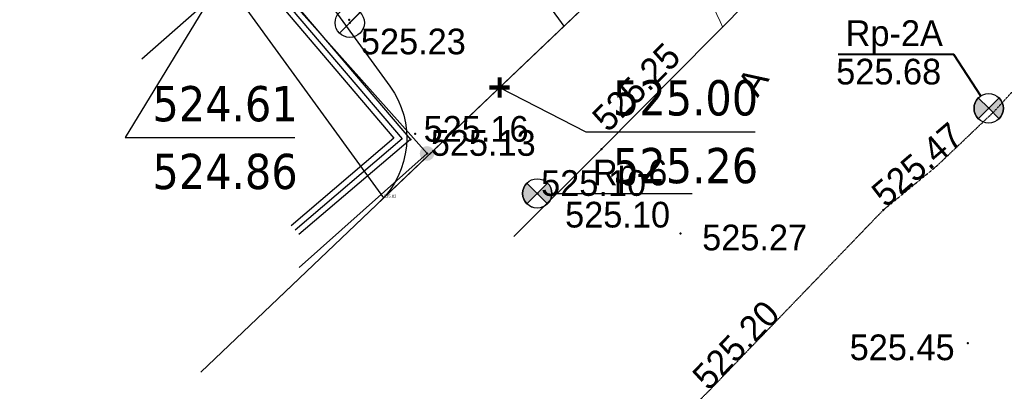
# Model space of a CAD drawing. Header units: millimetres. Extents: x 767170 to 66149698, y -983507 to 2493658.
# Tile 236 of 256: x 3332148 to 3365718, y -752016 to -739359. Entities that reach past the tile are written whole.
import ezdxf

# ---------------------------------------------------------------- set-up
doc = ezdxf.new("R2010")
doc.units = ezdxf.units.MM
doc.linetypes.add('Д_ТРОТ_ТРУБА', pattern=[3, 1.5, -1.5])
doc.linetypes.add('ДОРОГИ_СТРОЯЩ', pattern=[9, 8, -1])
for name, color, linetype in [('(003) Пункты', 7, 'Continuous'), ('(004) Точки рельефа', 7, 'Continuous'), ('(004a) Точки рельефа (отк.)', 7, 'Continuous'), ('(007) Здания', 7, 'Continuous'), ('(011) Колодцы', 7, 'Continuous'), ('(013) Газ', 30, 'ИК_Газопровод -------г--------'), ('(022) Возд. Линии', 7, 'Continuous'), ('(025) Дорога', 7, 'Continuous'), ('(031) Горизонтали', 42, 'Continuous'), ('(040) Ограда', 7, 'Continuous'), ('R_Loyiha_SRF-BND', 7, 'Continuous'), ('V-NODE-TEXT', 11, 'Continuous'), ('V_Loyiha_OPOR-PNT', 7, 'Continuous'), ('Пикет', 7, 'Continuous')]:
    doc.layers.add(name, color=color, linetype=linetype)
doc.layers.add('ВВГ 3х2.5', color=5, linetype='Continuous', lineweight=40)
doc.styles.add('BM-431', font='txt')
doc.styles.add('D-431', font='txt')
doc.styles.add('S', font='txtwr', dxfattribs={"oblique": 15})
doc.styles.get("Standard").update_dxf_attribs({"font": 'isocpeui.ttf'})
doc.styles.add('Tahoma', font='tahoma.ttf')
doc.linetypes.add('GAZ_VOZDUSH', pattern='A,1,-2,["~",Standard,S=3,R=0,X=-1.5,Y=-1.5],-1,10', length=14)
doc.linetypes.add('ИК_Газопровод -------г--------', pattern='A,9,-0.6,["Г",Standard,S=1.2,R=0,X=0,Y=-0.6],-1.2', length=10.8)
doc.linetypes.add('ОГРАДА_М_1М', pattern='A,2.5,["о",Standard,S=1,R=0,X=0,Y=-0.35],0.5,["0",Standard,S=0.5,R=0,X=-0.3,Y=-0.25],2.5', length=5.5)

# ---------------------------------------------------------------- blocks, each defined once
blk = doc.blocks.new('I00110-flat-6')
h = blk.add_hatch(color=7)
edge = h.paths.add_edge_path()
edge.add_line((0.354, 0.354), (0, 0))
edge.add_line((0, 0), (0.354, -0.354))
edge.add_arc((0, 0), 0.5, 315, 405)
edge = h.paths.add_edge_path()
edge.add_line((-0.354, -0.354), (0, 0))
edge.add_line((0, 0), (-0.354, 0.354))
edge.add_arc((0, 0), 0.5, 135, 225)
at = {"layer": '(003) Пункты'}
blk.add_circle((0, 0), 0.5, dxfattribs=at)
at = {"color": 7}
for points in [[(0, 0), (-0.354, 0.354, 0.414214), (-0.354, -0.354)], [(0, 0), (0.354, -0.354, 0.414214), (0.354, 0.354)]]:
    blk.add_lwpolyline(points, format="xyb", close=True, dxfattribs=at)
blk.add_lwpolyline([(0.008, 0), (0.008, 0)], dxfattribs=at)
at = {"color": 4, "linetype": 'Continuous', "style": 'S', "oblique": 15}
blk.add_attdef('G', (0.692, 0.111), '', height=1, dxfattribs=at)
at = {"color": 4, "style": 'S', "oblique": 15}
blk.add_attdef('Z', (0.738, -1.15), '', height=1, dxfattribs=at)
blk = doc.blocks.new('I01171-flat-6')
at = {"layer": '(011) Колодцы'}
blk.add_line((-0.349, -0.361), (0.349, 0.351), dxfattribs=at)
blk.add_circle((0, 0), 0.5, dxfattribs=at)
at = {"color": 4, "style": 'S', "oblique": 15}
blk.add_attdef('Z', (0.547, 0.808), '', height=1, rotation=90, dxfattribs=at)
blk = doc.blocks.new('Topo Xos')
at = {"layer": '(013) Газ', "linetype": 'ByBlock', "transparency": 16777216}
h = blk.add_hatch(color=0, dxfattribs=at)
edge = h.paths.add_edge_path()
edge.add_arc((-6.717, -172.301), 0.25, 0, 360)
at = {"layer": '(003) Пункты', "ltscale": 600, "transparency": 16777216}
blk.add_line((-2.461, -173.665), (2.321, -173.665), dxfattribs=at)
at = {"layer": '(004) Точки рельефа', "color": 7, "linetype": 'ByBlock', "lineweight": -2, "transparency": 16777216}
for p in [(-9.353, -167.849), (-7.282, -171.823), (-0.773, -172.153), (-2.954, -173.665), (1.926, -175.033)]:
    blk.add_point(p, dxfattribs=at)
at = {"layer": '(004a) Точки рельефа (отк.)', "color": 7, "linetype": 'ByBlock', "lineweight": -2, "transparency": 16777216}
blk.add_point((-6.717, -172.301), dxfattribs=at)
at = {"layer": '(007) Здания', "ltscale": 600, "transparency": 16777216}
blk.add_lwpolyline([(-17.277, -160.592), (-12.696, -165.781), (-16.444, -169.09)], dxfattribs=at)
at = {"layer": '(013) Газ', "linetype": 'GAZ_VOZDUSH', "ltscale": 600, "transparency": 16777216, "flags": 128}
blk.add_lwpolyline([(-5.51, -159.742), (-12.404, -165.914), (-6.717, -172.301), (-11.078, -176.184)], dxfattribs=at)
at = {"layer": '(025) Дорога', "linetype": 'Д_ТРОТ_ТРУБА', "ltscale": 600, "transparency": 16777216, "flags": 128}
blk.add_lwpolyline([(223.139, 118.213), (208.245, 89.448), (197.876, 69.507), (189.707, 53.958), (176.533, 32.47), (171.951, 25.289), (161.032, 1.412), (144.541, -23.563), (132.433, -37.824), (113.3, -57.675), (94.179, -76.92), (79.849, -91.248), (51.179, -119.895), (31.087, -139.861), (16.304, -154.937), (-0.773, -172.153), (-3.755, -175.128)], dxfattribs=at)
at = {"layer": '(031) Горизонтали', "color": 42, "linetype": 'Continuous', "lineweight": 0, "ltscale": 600, "transparency": 16777216}
blk.add_lwpolyline([(3.357, -167.989), (3.28, -167.802), (3.052, -167.331)], dxfattribs=at)
at = {"layer": '(040) Ограда', "ltscale": 600, "transparency": 16777216, "flags": 128}
for points in [[(-12.696, -165.78), (-12.546, -165.648), (-7.282, -171.823), (-11.087, -175.067)], [(-12.718, -166.062), (-7.846, -171.778), (-11.346, -174.762)]]:
    blk.add_lwpolyline(points, dxfattribs=at)
at = {"layer": '(040) Ограда', "linetype": 'ОГРАДА_М_1М', "ltscale": 600, "transparency": 16777216, "flags": 128}
blk.add_lwpolyline([(-12.566, -165.933), (-7.564, -171.8), (-11.216, -174.914)], dxfattribs=at)
at = {"layer": '(022) Возд. Линии', "transparency": 16777216}
for name, p in [('I01171-flat-6', (-9.353, -167.849)), ('I00110-flat-6', (-2.961, -173.665))]:
    blk.add_blockref(name, p, dxfattribs=at)
at = {"layer": '(003) Пункты', "transparency": 16777216, "style": 'D-431'}
for s, p in [('Rp-6', (-1.063, -173.39)), ('525.10', (-2.011, -174.824))]:
    blk.add_text(s, height=0.875, dxfattribs=at).set_placement(p)
at = {"layer": '(004) Точки рельефа', "linetype": 'ByBlock', "transparency": 16777216, "char_height": 0.875, "attachment_point": 4, "style": 'D-431'}
for s, insert in [('525.23', (-8.975, -168.494)), ('525.16', (-6.836, -171.47)), ('525.27', (2.662, -175.17))]:
    blk.add_mtext(s, dxfattribs=dict(at, insert=insert))
at = {"layer": '(004) Точки рельефа', "linetype": 'ByBlock', "transparency": 16777216, "insert": (-0.85, -171.306), "char_height": 0.875, "attachment_point": 4, "rotation": 44.9688, "style": 'D-431'}
blk.add_mtext('525.25', dxfattribs=at)
at = {"layer": '(004a) Точки рельефа (отк.)', "linetype": 'ByBlock', "transparency": 16777216, "char_height": 0.875, "attachment_point": 4, "style": 'D-431'}
for s, insert in [('525.13', (-6.592, -171.951)), ('525.10', (-2.829, -173.315))]:
    blk.add_mtext(s, dxfattribs=dict(at, insert=insert))
at = {"layer": '(025) Дорога', "linetype": 'ДОРОГИ_СТРОЯЩ', "transparency": 16777216, "style": 'BM-431'}
blk.add_text('A', height=0.875, rotation=57.4738, dxfattribs=at).set_placement((4.555, -170.419))
blk = doc.blocks.new('*U1376')
at = {"layer": 'V_Loyiha_OPOR-PNT', "const_width": 0.138, "elevation": 525}
for points in [[(-4.246, -170.401), (-4.246, -169.709)], [(-4.592, -170.055), (-3.9, -170.055)]]:
    blk.add_lwpolyline(points, dxfattribs=at)
at = {"layer": 'V_Loyiha_OPOR-PNT', "elevation": 525}
blk.add_lwpolyline([(-4.246, -170.055), (-1.305, -171.56), (4.469, -171.56)], dxfattribs=at)
at = {"layer": 'V_Loyiha_OPOR-PNT', "color": 1, "style": 'Tahoma'}
blk.add_text('525.00', height=1.2, dxfattribs=at).set_placement((-0.381, -171.006, 525))
at = {"layer": 'V_Loyiha_OPOR-PNT', "color": 5, "style": 'Tahoma'}
blk.add_text('525.26', height=1.2, dxfattribs=at).set_placement((-0.381, -173.314, 525))
blk = doc.blocks.new('*U1389')
at = {"layer": 'V_Loyiha_OPOR-PNT', "const_width": 0.115, "elevation": 524.61}
blk.add_lwpolyline([(-13.732, -166.277, 1), (-13.617, -166.277, 1)], format="xyb", close=True, dxfattribs=at)
at = {"layer": 'V_Loyiha_OPOR-PNT', "elevation": 524.61}
blk.add_lwpolyline([(-13.674, -166.277), (-17.005, -171.76), (-11.231, -171.76)], dxfattribs=at)
at = {"layer": 'V_Loyiha_OPOR-PNT', "color": 1, "style": 'Tahoma'}
blk.add_text('524.61', height=1.2, dxfattribs=at).set_placement((-16.081, -171.206, 524.61))
at = {"layer": 'V_Loyiha_OPOR-PNT', "color": 5, "style": 'Tahoma'}
blk.add_text('524.86', height=1.2, dxfattribs=at).set_placement((-16.081, -173.513, 524.61))
blk = doc.blocks.new('*U1518')
at = {"layer": 'R_Loyiha_SRF-BND'}
blk.add_polyline3d([(-45.328, -81.823, 519.715), (-29.378, -120.948, 521.28), (-20.48, -113.64, 521.85), (-24.287, -109.003, 520.91), (10.489, -80.444, 521.82), (34.603, -109.814, 524.28), (26.87, -116.163, 523.18), (23.066, -111.53, 522.38), (-16.047, -143.644, 522.76), (-10.016, -151.931, 523.25), (-5.836, -148.341, 522.85), (-0.297, -154.79, 525.47), (5.449, -160.828, 524.957), (-8.192, -173.81, 525.018), (-8.192, -173.81, 525.018), (-13.674, -166.277, 524.61), (-44.633, -123.738, 522.4), (-46.404, -121.305, 520.51), (-43.284, -118.626, 520.5), (-56.516, -86.165, 519.339), (-62.197, -66.264, 518.87)], dxfattribs=at)
at = {"layer": 'R_Loyiha_SRF-BND', "color": 170, "style": 'Tahoma'}
blk.add_text('525.02', height=0.1, dxfattribs=at).set_placement((-8.192, -173.81, 525.018))
blk.add_text('525.02', height=0.1, dxfattribs=at).set_placement((-8.192, -173.81, 525.018))
blk = doc.blocks.new('asdaw1234141')
at = {"layer": '(013) Газ', "linetype": 'ByBlock'}
h = blk.add_hatch(color=0, dxfattribs=at)
edge = h.paths.add_edge_path()
edge.add_arc((-63376, -86269), 250, 0, 360)
at = {"layer": '(003) Пункты', "ltscale": 600}
blk.add_line((-59121, -87633), (-54338, -87633), dxfattribs=at)
at = {"layer": '(004) Точки рельефа', "color": 7, "linetype": 'ByBlock', "lineweight": -2}
for p in [(-66012, -81817), (-63941, -85791), (-57432, -86121), (-59613, -87633), (-54733, -89001)]:
    blk.add_point(p, dxfattribs=at)
at = {"layer": '(004a) Точки рельефа (отк.)', "color": 7, "linetype": 'ByBlock', "lineweight": -2}
blk.add_point((-63376, -86269), dxfattribs=at)
at = {"layer": '(007) Здания', "ltscale": 600}
blk.add_lwpolyline([(-73936, -74561), (-69355, -79749), (-73103, -83058)], dxfattribs=at)
at = {"layer": '(013) Газ', "linetype": 'GAZ_VOZDUSH', "ltscale": 600, "flags": 128}
blk.add_lwpolyline([(-62169, -73710), (-69063, -79882), (-63376, -86269), (-67737, -90152)], dxfattribs=at)
at = {"layer": '(025) Дорога', "linetype": 'Д_ТРОТ_ТРУБА', "elevation": 524612}
blk.add_lwpolyline([(-64493, -105070), (-53854, -94447), (-47824, -88199), (-45983, -86685), (-44042, -84841), (-41326, -81884), (-39588, -79458), (-31164, -70747), (-21589, -60944), (-12051, -51459), (-2009, -41732), (6767, -33428), (12566, -27815), (14277, -26160)], dxfattribs=at)
at = {"layer": '(031) Горизонтали', "color": 42, "linetype": 'Continuous', "lineweight": 0, "ltscale": 600}
blk.add_lwpolyline([(-53302, -81957), (-53379, -81770), (-53608, -81300)], dxfattribs=at)
at = {"layer": '(040) Ограда', "ltscale": 600, "flags": 128}
for points in [[(-69355, -79749), (-69205, -79617), (-63941, -85791), (-67746, -89035)], [(-69378, -80031), (-64505, -85746), (-68005, -88731)]]:
    blk.add_lwpolyline(points, dxfattribs=at)
at = {"layer": '(040) Ограда', "linetype": 'ОГРАДА_М_1М', "ltscale": 600, "flags": 128}
blk.add_lwpolyline([(-69225, -79901), (-64223, -85769), (-67876, -88883)], dxfattribs=at)
blk.add_lwpolyline([(-49364, -82892), (-45433, -82892), (-44501, -84314)])
at = {"layer": 'Пикет', "color": 7, "linetype": 'ByBlock', "lineweight": -2, "transparency": 16777216}
for p in [(-66033, -81719, 525323), (-44220, -84733, 525678), (-63786, -85597, 525304), (-47824, -88199, 525466), (-44934, -92728, 525453)]:
    blk.add_point(p, dxfattribs=at)
at = {"layer": '(022) Возд. Линии', "xscale": 1000, "yscale": 1000, "zscale": 1000}
for name, p in [('I01171-flat-6', (-66012, -81817)), ('I00110-flat-6', (-44228, -84733)), ('I00110-flat-6', (-59621, -87633))]:
    blk.add_blockref(name, p, dxfattribs=at)
at = {"layer": '(003) Пункты', "style": 'D-431'}
for s, p in [('Rp-2А', (-49106, -82610)), ('Rp-6', (-57722, -87358)), ('525.10', (-58670, -88792))]:
    blk.add_text(s, height=875, dxfattribs=at).set_placement(p)
at = {"layer": '(004) Точки рельефа', "linetype": 'ByBlock', "char_height": 875, "attachment_point": 4, "style": 'D-431'}
for s, insert in [('525.23', (-65634, -82462)), ('525.27', (-53997, -89139))]:
    blk.add_mtext(s, dxfattribs=dict(at, insert=insert))
at = {"layer": '(004) Точки рельефа', "linetype": 'ByBlock', "insert": (-57509, -85275), "char_height": 875, "attachment_point": 4, "rotation": 44.9688, "style": 'D-431'}
blk.add_mtext('525.25', dxfattribs=at)
at = {"layer": '(004a) Точки рельефа (отк.)', "linetype": 'ByBlock', "insert": (-63251, -85919), "char_height": 875, "attachment_point": 4, "style": 'D-431'}
blk.add_mtext('525.13', dxfattribs=at)
at = {"layer": '(025) Дорога', "linetype": 'ДОРОГИ_СТРОЯЩ', "style": 'BM-431'}
blk.add_text('A', height=875, rotation=57.4738, dxfattribs=at).set_placement((-52104, -84387))
at = {"color": 4, "oblique": 15}
for p in [(7915, -43169, 526510), (-14957, -65237, 525926), (-30354, -80716, 525694), (-52139, -102428, 524466)]:
    blk.add_attdef('Z', p, '', height=1000, rotation=4.8022, dxfattribs=at)
at = {"layer": 'V-NODE-TEXT', "color": 7, "linetype": 'ByBlock', "char_height": 875, "attachment_point": 4, "style": 'D-431'}
for s, insert in [('{\\fD431|b0|i0|c0|p34;525.68}', (-49427, -83489, 525678)), ('{\\fD431|b0|i0|c0|p34;525.45}', (-48968, -92880, 525453))]:
    blk.add_mtext(s, dxfattribs=dict(at, insert=insert))
for s, insert, rotation in [('{\\fD431|b0|i0|c0|p34;525.47}', (-48020, -87814, 525466), 40.5456), ('{\\fD431|b0|i0|c0|p34;525.20}', (-54086, -94084, 525198), 46.0204)]:
    blk.add_mtext(s, dxfattribs=dict(at, insert=insert, rotation=rotation))

msp = doc.modelspace()

# ---------------------------------------------------------------- block references
at = {"xscale": 1000, "yscale": 1000, "zscale": 1000}
msp.add_blockref('Topo Xos', (3352754.32, -571613.28), dxfattribs=at)

# ---------------------------------------------------------------- next in the draw order: linework, layer by layer
for points in [[(3338321.29, -751362.62), (3477813.45, -618609.46)], [(3338321.29, -751362.62), (3367786.57, -723320.84)], [(3347001.65, -734500.1), (3350700.08, -739581.86)], [(3348377.91, -741791.84), (3352847.39, -737538.29)], [(3344562.21, -745423.2), (3339079.89, -737890.33)]]:
    msp.add_lwpolyline(points)
at = {"lineweight": 30}
for points in [[(3293442.22, -637053.35), (3299077.92, -656797.86), (3319513.28, -706926.67), (3344768.7, -741628.36, -0.376197), (3344411.26, -745566.86), (3353179.68, -737222.06, -0.45328456), (3348685.85, -736814.25), (3334281.57, -717022.34, -0.39720505), (3334803.24, -712938.6), (3376239.69, -678917.3), (3377505.41, -680459.07), (3380602.62, -677923.17), (3362828.51, -656279.77), (3332689.19, -681030.96), (3334593.13, -683349.37, -0.41421356), (3334178.66, -687571.71), (3325280.07, -694879.46, -0.5052191), (3320598.1, -693693.53), (3304648.57, -654568.66, -0.16168228)], [(3344768.7, -741628.36, -0.376197), (3344411.26, -745566.86)]]:
    msp.add_lwpolyline(points, format="xyb", dxfattribs=at)
for points in [[(3319513.28, -706926.67), (3344768.7, -741628.36)], [(3344411.26, -745566.86), (3353179.68, -737222.06)]]:
    msp.add_lwpolyline(points, dxfattribs=at)

# ---------------------------------------------------------------- next in the draw order: block references
at = {"layer": 'R_Loyiha_SRF-BND', "xscale": 1000, "yscale": 1000, "zscale": 1000}
msp.add_blockref('*U1518', (3352754.32, -571613.28), dxfattribs=at)
at = {"layer": 'V_Loyiha_OPOR-PNT', "xscale": 1000, "yscale": 1000, "zscale": 1000}
for name in ['*U1389', '*U1376']:
    msp.add_blockref(name, (3352754.32, -571613.28), dxfattribs=at)
at = {"layer": 'ВВГ 3х2.5', "color": 1, "lineweight": 40}
msp.add_blockref('asdaw1234141', (3409413.61, -657644.92), dxfattribs=at)

doc.saveas('drawing.dxf')
